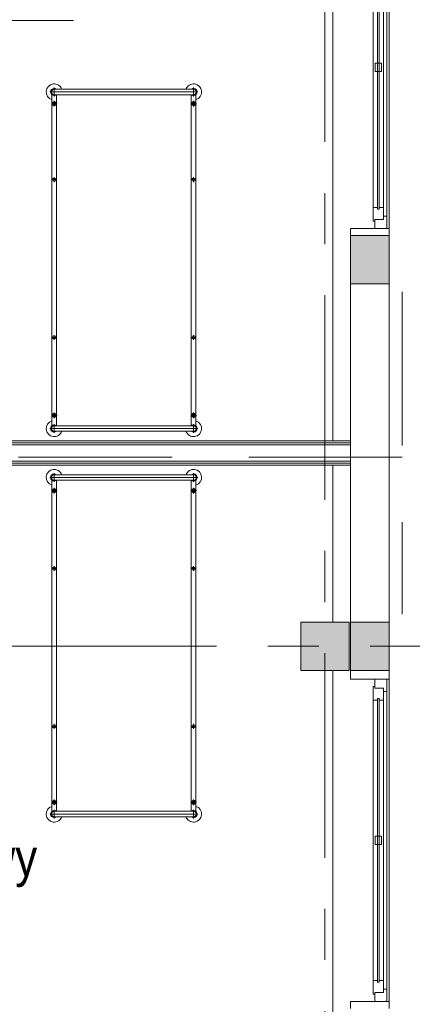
# Model space of a CAD drawing. Header units: centimetres. Extents: x -2424 to 2260, y -130 to 3012.
# Tile 52 of 81: x 998 to 1242, y 666 to 1277. Entities that reach past the tile are written whole.
import ezdxf

# ---------------------------------------------------------------- set-up
doc = ezdxf.new("R2010")
doc.units = ezdxf.units.CM
doc.linetypes.add('Długa kreska', pattern=[142.875, 95.25, -47.625])
doc.linetypes.add('Oś', pattern=[222.25, 127, -31.75, 31.75, -31.75])
for name, color, linetype, lineweight in [('A-AREA-IDEN', 2, 'Continuous', 13), ('A-DETL', 90, 'Continuous', 9), ('A-GLAZ', 151, 'Continuous', 13), ('A-WALL', 113, 'Continuous', 13), ('A-WALL-FNSH', 113, 'Continuous', 13), ('I-FURN', 30, 'Continuous', 9), ('S-COLS', 52, 'Continuous', 13), ('S-GRID', 1, 'Continuous', 13)]:
    doc.layers.add(name, color=color, linetype=linetype, lineweight=lineweight)
doc.layers.add('A-WALL-PATT', color=111, linetype='Continuous', lineweight=13, plot=False)
doc.styles.add('Arial_11', font='arial.ttf', dxfattribs={"width": 0.85, "height": 23})

msp = doc.modelspace()

# ---------------------------------------------------------------- hatches: boundary and pattern name
at = {"layer": 'S-COLS', "lineweight": 9}
msp.add_hatch(color=251, dxfattribs=at).paths.add_polyline_path([(1202.38, 873.33), (1202.38, 903.33), (1172.38, 903.33), (1172.38, 873.33)], flags=0)

# ---------------------------------------------------------------- linework, layer by layer
at = {"layer": 'A-AREA-IDEN', "color": 251, "lineweight": 9}
msp.add_line((861.33, 1276.99), (1031.33, 1276.99), dxfattribs=at)
at = {"layer": 'A-DETL', "color": 251, "linetype": 'Długa kreska', "lineweight": 9}
for p, q in [((1235.38, 1108.33), (1235.38, 908.33)), ((1235.38, 1005.83), (294.38, 1005.83))]:
    msp.add_line(p, q, dxfattribs=at)
at = {"layer": 'A-GLAZ', "color": 251, "lineweight": 9}
for p, q in [((1225.88, 1347.83), (1225.88, 1147.83)), ((1225.88, 1155.33), (1225.88, 1340.33)), ((1217.38, 1160.83), (1217.38, 1334.83)), ((1220.13, 1335.83), (1220.13, 1159.83)), ((1221.13, 1159.83), (1221.13, 1335.83)), ((1223.88, 1160.83), (1223.88, 1334.83)), ((1218.63, 1250.33), (1218.63, 1245.33)), ((1222.63, 1250.33), (1218.63, 1250.33)), ((1222.63, 1245.33), (1222.63, 1250.33)), ((1218.63, 1245.33), (1222.63, 1245.33)), ((1220.13, 1160.83), (1217.38, 1160.83)), ((1217.38, 1160.83), (1217.38, 1152.33)), ((1220.13, 1159.83), (1220.13, 1160.83)), ((1220.13, 1159.83), (1221.13, 1159.83)), ((1221.13, 1159.83), (1220.13, 1159.83)), ((1223.88, 1160.83), (1221.13, 1160.83)), ((1221.13, 1160.83), (1221.13, 1159.83)), ((1223.88, 1153.33), (1223.88, 1160.83)), ((1217.38, 1152.33), (1218.38, 1152.33)), ((1218.38, 1152.33), (1218.38, 1153.33)), ((1218.38, 1153.33), (1223.88, 1153.33)), ((1223.88, 1153.33), (1218.38, 1153.33)), ((1218.38, 1153.33), (1218.38, 1147.83)), ((1225.88, 1155.33), (1223.88, 1155.33)), ((1223.88, 1155.33), (1223.88, 1153.33)), ((1225.88, 1147.83), (1225.88, 1155.33)), ((1218.38, 1147.83), (1225.88, 1147.83)), ((1218.38, 863.33), (1217.38, 863.33)), ((1217.38, 863.33), (1217.38, 854.83)), ((1225.88, 867.83), (1218.38, 867.83)), ((1218.38, 867.83), (1218.38, 862.33)), ((1218.38, 862.33), (1218.38, 863.33)), ((1223.88, 862.33), (1218.38, 862.33)), ((1218.38, 862.33), (1223.88, 862.33)), ((1223.88, 854.83), (1223.88, 862.33)), ((1223.88, 862.33), (1223.88, 860.33)), ((1225.88, 860.33), (1225.88, 867.83)), ((1225.88, 867.83), (1225.88, 667.83)), ((1223.88, 860.33), (1225.88, 860.33)), ((1225.88, 675.33), (1225.88, 860.33)), ((1217.38, 854.83), (1220.13, 854.83)), ((1217.38, 680.83), (1217.38, 854.83)), ((1220.13, 855.83), (1220.13, 679.83)), ((1221.13, 855.83), (1220.13, 855.83)), ((1220.13, 854.83), (1220.13, 855.83)), ((1220.13, 855.83), (1221.13, 855.83)), ((1221.13, 679.83), (1221.13, 855.83)), ((1221.13, 855.83), (1221.13, 854.83)), ((1221.13, 854.83), (1223.88, 854.83)), ((1223.88, 680.83), (1223.88, 854.83)), ((1218.63, 770.33), (1218.63, 765.33)), ((1222.63, 770.33), (1218.63, 770.33)), ((1218.63, 765.33), (1222.63, 765.33)), ((1222.63, 765.33), (1222.63, 770.33)), ((1220.13, 680.83), (1217.38, 680.83)), ((1217.38, 680.83), (1217.38, 672.33)), ((1220.13, 679.83), (1220.13, 680.83)), ((1220.13, 679.83), (1221.13, 679.83)), ((1221.13, 679.83), (1220.13, 679.83)), ((1223.88, 680.83), (1221.13, 680.83)), ((1221.13, 680.83), (1221.13, 679.83)), ((1223.88, 673.33), (1223.88, 680.83)), ((1218.38, 672.33), (1218.38, 673.33)), ((1218.38, 673.33), (1223.88, 673.33)), ((1223.88, 673.33), (1218.38, 673.33)), ((1218.38, 673.33), (1218.38, 667.83)), ((1225.88, 675.33), (1223.88, 675.33)), ((1223.88, 675.33), (1223.88, 673.33)), ((1225.88, 667.83), (1225.88, 675.33)), ((1217.38, 672.33), (1218.38, 672.33)), ((1218.38, 667.83), (1225.88, 667.83))]:
    msp.add_line(p, q, dxfattribs=at)
at = {"layer": 'A-WALL', "color": 251, "lineweight": 9}
for p, q in [((1192.38, 1015.83), (1192.38, 1353.33)), ((1227.38, 1347.83), (1227.38, 1147.83)), ((1218.38, 1147.83), (1203.38, 1147.83)), ((1203.38, 1147.83), (1203.38, 1143.33)), ((1227.38, 1147.83), (1225.88, 1147.83)), ((1227.38, 1143.33), (1227.38, 1147.83)), ((1203.38, 1143.33), (1203.38, 1113.33)), ((1227.38, 1143.33), (1203.38, 1143.33)), ((1227.38, 1113.33), (1227.38, 1143.33)), ((1203.38, 1113.33), (1227.38, 1113.33)), ((1203.38, 1113.33), (1203.38, 903.33)), ((1227.38, 903.33), (1227.38, 1113.33)), ((862.88, 1013.33), (1203.38, 1013.33)), ((1203.38, 1014.58), (864.13, 1014.58)), ((862.88, 1003.33), (1203.38, 1003.33)), ((864.13, 1002.08), (1203.38, 1002.08)), ((1192.38, 903.33), (1192.38, 1000.83)), ((1203.38, 903.33), (1203.38, 873.33)), ((1227.38, 903.33), (1203.38, 903.33)), ((1227.38, 873.33), (1227.38, 903.33)), ((1192.38, 655.83), (1192.38, 873.33)), ((1203.38, 873.33), (1227.38, 873.33)), ((1203.38, 873.33), (1203.38, 867.83)), ((1227.38, 867.83), (1227.38, 873.33)), ((1203.38, 867.83), (1218.38, 867.83)), ((1225.88, 867.83), (1227.38, 867.83)), ((1227.38, 867.83), (1227.38, 667.83)), ((1218.38, 667.83), (1203.38, 667.83)), ((1203.38, 667.83), (1203.38, 663.33)), ((1227.38, 667.83), (1225.88, 667.83)), ((1227.38, 663.33), (1227.38, 667.83))]:
    msp.add_line(p, q, dxfattribs=at)
at = {"layer": 'A-WALL-FNSH', "color": 251, "lineweight": 9}
for p, q in [((1203.38, 1015.83), (865.38, 1015.83)), ((865.38, 1000.83), (1203.38, 1000.83))]:
    msp.add_line(p, q, dxfattribs=at)
at = {"layer": 'A-WALL-PATT', "color": 251, "linetype": 'Continuous', "lineweight": 9, "extrusion": (0, 0, -1)}
for points in [[(-1203.38, 1123.16), (-1227.38, 1113.33), (-1203.38, 1143.33)], [(-1203.38, 1143.33), (-1227.38, 1113.33), (-1227.38, 1143.33)], [(-1227.38, 1113.33), (-1203.38, 1123.16), (-1203.38, 1113.33)], [(-1203.38, 873.33), (-1227.38, 903.33), (-1203.38, 903.33)], [(-1227.38, 903.33), (-1203.38, 873.33), (-1227.38, 873.33)]]:
    msp.add_solid(points, dxfattribs=at)
at = {"layer": 'I-FURN', "color": 251, "lineweight": 9}
for p, q in [((1019.38, 1229.8), (1019.38, 1235.25)), ((1105.88, 1229.8), (1105.88, 1235.25)), ((1016.65, 1232.53), (1108.6, 1232.53)), ((1017.88, 1025.17), (1017.88, 1230.88)), ((1105.88, 1234.23), (1019.38, 1234.23)), ((1105.88, 1230.83), (1019.38, 1230.83)), ((1020.88, 1230.88), (1020.88, 1025.23)), ((1104.38, 1230.83), (1104.38, 1025.17)), ((1107.38, 1025.17), (1107.38, 1230.88)), ((1017.63, 1225.2), (1021.13, 1225.2)), ((1019.38, 1223.45), (1019.38, 1226.95)), ((1107.63, 1225.2), (1104.13, 1225.2)), ((1105.88, 1223.45), (1105.88, 1226.95)), ((1017.88, 1178.08), (1020.88, 1178.08)), ((1019.38, 1176.58), (1019.38, 1179.58)), ((1107.38, 1178.08), (1104.38, 1178.08)), ((1105.88, 1176.58), (1105.88, 1179.58)), ((1017.88, 1080.08), (1020.88, 1080.08)), ((1019.38, 1078.58), (1019.38, 1081.58)), ((1107.38, 1080.08), (1104.38, 1080.08)), ((1105.88, 1078.58), (1105.88, 1081.58)), ((1019.38, 1033.42), (1019.38, 1029.92)), ((1105.88, 1033.42), (1105.88, 1029.92)), ((1017.63, 1031.67), (1021.13, 1031.67)), ((1107.63, 1031.67), (1104.13, 1031.67)), ((1108.6, 1023.53), (1016.65, 1023.53)), ((1019.38, 1026.25), (1019.38, 1020.8)), ((1105.88, 1025.23), (1019.38, 1025.23)), ((1105.88, 1021.83), (1019.38, 1021.83)), ((1105.88, 1026.25), (1105.88, 1020.8)), ((1108.6, 993.13), (1016.65, 993.13)), ((1017.88, 991.48), (1017.88, 785.77)), ((1019.38, 990.4), (1019.38, 995.85)), ((1105.88, 994.83), (1019.38, 994.83)), ((1105.88, 991.43), (1019.38, 991.43)), ((1020.88, 785.77), (1020.88, 991.43)), ((1104.38, 785.83), (1104.38, 991.48)), ((1105.88, 990.4), (1105.88, 995.85)), ((1107.38, 991.48), (1107.38, 785.77)), ((1017.63, 984.98), (1021.13, 984.98)), ((1019.38, 983.23), (1019.38, 986.73)), ((1107.63, 984.98), (1104.13, 984.98)), ((1105.88, 983.23), (1105.88, 986.73)), ((1017.88, 936.57), (1020.88, 936.57)), ((1019.38, 938.07), (1019.38, 935.07)), ((1107.38, 936.57), (1104.38, 936.57)), ((1105.88, 938.07), (1105.88, 935.07)), ((1017.88, 838.57), (1020.88, 838.57)), ((1019.38, 840.07), (1019.38, 837.07)), ((1107.38, 838.57), (1104.38, 838.57)), ((1105.88, 840.07), (1105.88, 837.07)), ((1017.63, 791.45), (1021.13, 791.45)), ((1019.38, 793.2), (1019.38, 789.7)), ((1107.63, 791.45), (1104.13, 791.45)), ((1105.88, 793.2), (1105.88, 789.7)), ((1016.65, 784.13), (1108.6, 784.13)), ((1019.38, 786.85), (1019.38, 781.4)), ((1105.88, 785.83), (1019.38, 785.83)), ((1105.88, 786.85), (1105.88, 781.4)), ((1105.88, 782.43), (1019.38, 782.43))]:
    msp.add_line(p, q, dxfattribs=at)
for centre, radius in [((1019.38, 1225.2), 1.25), ((1019.38, 1225.2), 0.8), ((1105.88, 1225.2), 1.25), ((1105.88, 1225.2), 0.8), ((1019.38, 1178.08), 1), ((1105.88, 1178.08), 1), ((1019.38, 1080.08), 1), ((1105.88, 1080.08), 1), ((1019.38, 1031.67), 1.25), ((1019.38, 1031.67), 0.8), ((1105.88, 1031.67), 1.25), ((1105.88, 1031.67), 0.8), ((1019.38, 984.98), 1.25), ((1019.38, 984.98), 0.8), ((1105.88, 984.98), 1.25), ((1105.88, 984.98), 0.8), ((1019.38, 936.57), 1), ((1105.88, 936.57), 1), ((1019.38, 838.57), 1), ((1105.88, 838.57), 1), ((1019.38, 791.45), 1.25), ((1019.38, 791.45), 0.8), ((1105.88, 791.45), 1.25), ((1105.88, 791.45), 0.8)]:
    msp.add_circle(centre, radius, dxfattribs=at)
for centre, radius, start, end in [((1019.38, 1232.53), 5, 19.87687, 252.5424), ((1105.88, 1232.53), 5, 287.4576, 160.12313), ((1019.38, 1232.53), 2.23, 49.8221, 310.1779), ((1019.38, 1232.53), 1.93, 62.02067, 297.97933), ((1019.38, 1232.53), 1.7, 90, 270), ((1105.88, 1232.53), 2.23, 229.8221, 130.1779), ((1105.88, 1232.53), 1.93, 242.02067, 117.97933), ((1105.88, 1232.53), 1.7, 270, 90), ((1019.38, 1023.53), 5, 107.4576, 340.12313), ((1105.88, 1023.53), 5, 199.87687, 72.5424), ((1019.38, 1023.53), 2.23, 49.8221, 310.1779), ((1019.38, 1023.53), 1.93, 62.02067, 297.97933), ((1019.38, 1023.53), 1.7, 90, 270), ((1105.88, 1023.53), 2.23, 229.8221, 132.38874), ((1105.88, 1023.53), 1.93, 242.02067, 117.97933), ((1105.88, 1023.53), 1.7, 270, 90), ((1019.38, 993.13), 5, 19.87687, 252.5424), ((1105.88, 993.13), 5, 287.4576, 160.12313), ((1019.38, 993.13), 2.23, 49.8221, 310.1779), ((1019.38, 993.13), 1.93, 62.02067, 297.97933), ((1019.38, 993.13), 1.7, 90, 270), ((1105.88, 993.13), 2.23, 227.61126, 130.1779), ((1105.88, 993.13), 1.93, 242.02067, 117.97933), ((1105.88, 993.13), 1.7, 270, 90), ((1019.38, 784.13), 5, 107.4576, 340.12313), ((1105.88, 784.13), 5, 199.87687, 72.5424), ((1019.38, 784.13), 2.23, 49.8221, 310.1779), ((1019.38, 784.13), 1.93, 62.02067, 297.97933), ((1019.38, 784.13), 1.7, 90, 270), ((1105.88, 784.13), 2.23, 229.8221, 130.1779), ((1105.88, 784.13), 1.93, 242.02067, 117.97933), ((1105.88, 784.13), 1.7, 270, 90)]:
    msp.add_arc(centre, radius, start, end, dxfattribs=at)
at = {"layer": 'S-COLS', "color": 251, "lineweight": 9}
for p, q in [((1202.38, 903.33), (1172.38, 903.33)), ((1172.38, 903.33), (1172.38, 873.33)), ((1202.38, 873.33), (1202.38, 903.33)), ((1172.38, 873.33), (1202.38, 873.33))]:
    msp.add_line(p, q, dxfattribs=at)
at = {"layer": 'S-GRID', "color": 251, "linetype": 'Oś', "lineweight": 9}
for p, q in [((1187.38, 2884.27), (1187.38, 27.13)), ((1342.46, 888.33), (-1368.76, 888.33))]:
    msp.add_line(p, q, dxfattribs=at)

# ---------------------------------------------------------------- texts
at = {"layer": 'A-AREA-IDEN', "color": 251, "lineweight": 9, "style": 'Arial_11', "width": 0.85}
msp.add_text('łóżkowy', height=23, dxfattribs=at).set_placement((911.72, 745.61))

doc.saveas('drawing.dxf')
